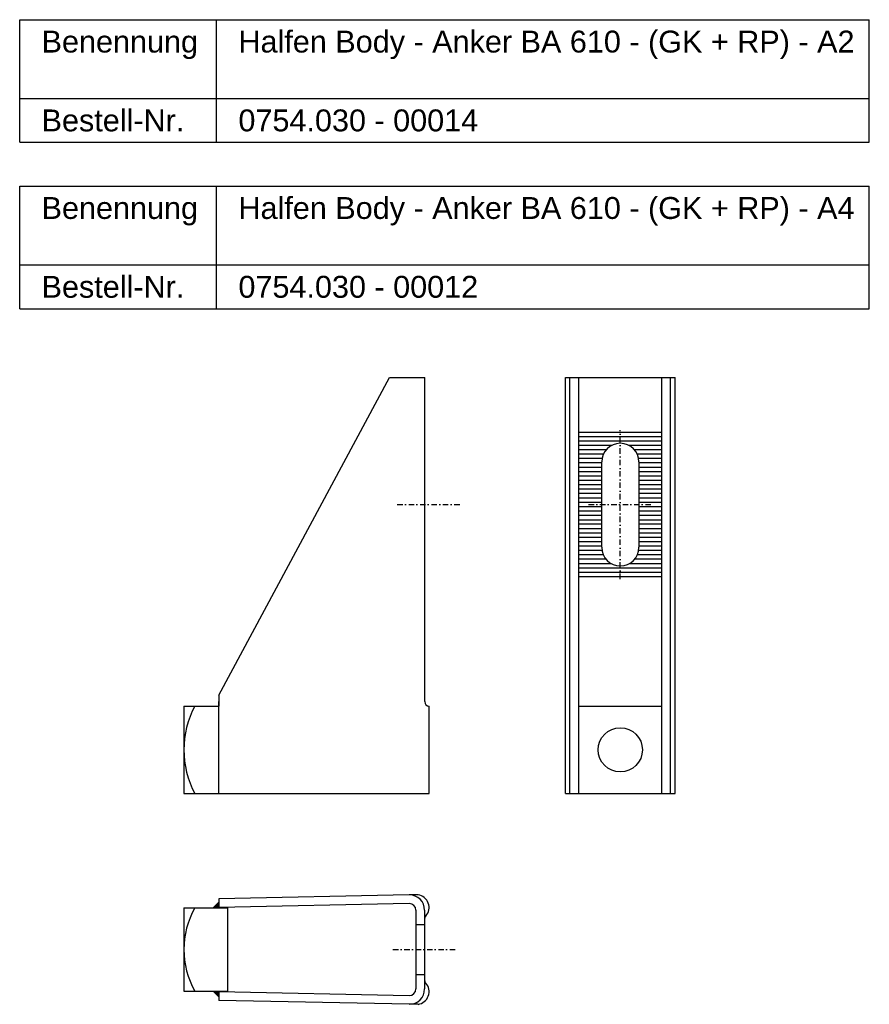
# Model space of a CAD drawing. Header units: millimetres. Extents: x -120 to 1185, y -484 to 859.
# Tile 1 of 4: x 33 to 227, y -28 to 197. Entities that reach past the tile are written whole.
import ezdxf

# ---------------------------------------------------------------- set-up
doc = ezdxf.new("R2010")
doc.units = ezdxf.units.MM
doc.header["$LTSCALE"] = 10
doc.linetypes.add('STRICHPUNKT2', pattern=[0.5, 0.25, -0.125, 0, -0.125])
doc.layers.add('HALFEN', color=2, linetype='Continuous')
doc.styles.add('ARIAL50', font='ARIAL.TTF', dxfattribs={"height": 5})

msp = doc.modelspace()

# ---------------------------------------------------------------- linework, layer by layer
at = {"layer": 'HALFEN'}
for p, q in [((32.89, 196.95), (226.94, 196.95)), ((32.89, 168.95), (32.89, 196.95)), ((77.85, 168.95), (77.85, 196.95)), ((226.94, 168.95), (226.94, 196.95)), ((32.89, 178.95), (226.94, 178.95)), ((32.89, 168.95), (226.94, 168.95)), ((32.89, 158.95), (226.94, 158.95)), ((32.89, 130.95), (32.89, 158.95)), ((77.85, 130.95), (77.85, 158.95)), ((226.94, 130.95), (226.94, 158.95)), ((32.89, 140.95), (226.94, 140.95)), ((32.89, 130.95), (226.94, 130.95)), ((78.39, 42.71), (117.39, 115.21)), ((117.39, 115.21), (125.39, 115.21)), ((125.39, 41.21), (125.39, 115.21)), ((157.57, 20.21), (157.57, 115.21)), ((157.57, 115.21), (182.57, 115.21)), ((158.57, 20.21), (158.57, 115.21)), ((160.57, 20.21), (160.57, 115.21)), ((179.57, 20.21), (179.57, 115.21)), ((181.57, 20.21), (181.57, 115.21)), ((182.57, 20.21), (182.57, 115.21)), ((179.57, 102.71), (160.57, 102.71)), ((179.57, 101.71), (160.57, 101.71)), ((179.57, 100.71), (160.57, 100.71)), ((168.07, 99.71), (160.57, 99.71)), ((179.57, 99.71), (172.07, 99.71)), ((166.83, 98.71), (160.57, 98.71)), ((166.19, 97.71), (160.57, 97.71)), ((165.88, 96.71), (160.57, 96.71)), ((179.57, 98.71), (173.31, 98.71)), ((179.57, 97.71), (173.94, 97.71)), ((179.57, 96.71), (174.25, 96.71)), ((165.82, 95.71), (160.57, 95.71)), ((165.82, 94.71), (160.57, 94.71)), ((165.82, 76.46), (165.82, 95.96)), ((174.32, 95.96), (174.32, 76.46)), ((179.57, 95.71), (174.32, 95.71)), ((179.57, 94.71), (174.32, 94.71)), ((165.82, 93.71), (160.57, 93.71)), ((165.82, 92.71), (160.57, 92.71)), ((179.57, 93.71), (174.32, 93.71)), ((179.57, 92.71), (174.32, 92.71)), ((165.82, 91.71), (160.57, 91.71)), ((165.82, 90.71), (160.57, 90.71)), ((179.57, 91.71), (174.32, 91.71)), ((179.57, 90.71), (174.32, 90.71)), ((165.82, 89.71), (160.57, 89.71)), ((165.82, 88.71), (160.57, 88.71)), ((165.82, 87.71), (160.57, 87.71)), ((179.57, 89.71), (174.32, 89.71)), ((179.57, 88.71), (174.32, 88.71)), ((179.57, 87.71), (174.32, 87.71)), ((165.82, 86.71), (160.57, 86.71)), ((165.82, 85.71), (160.57, 85.71)), ((179.57, 86.71), (174.32, 86.71)), ((179.57, 85.71), (174.32, 85.71)), ((165.82, 84.71), (160.57, 84.71)), ((165.82, 83.71), (160.57, 83.71)), ((179.57, 84.71), (174.32, 84.71)), ((179.57, 83.71), (174.32, 83.71)), ((160.57, 82.71), (165.82, 82.71)), ((165.82, 81.71), (160.57, 81.71)), ((174.32, 82.71), (179.57, 82.71)), ((179.57, 81.71), (174.32, 81.71)), ((165.82, 80.71), (160.57, 80.71)), ((165.82, 79.71), (160.57, 79.71)), ((165.82, 78.71), (160.57, 78.71)), ((179.57, 80.71), (174.32, 80.71)), ((179.57, 79.71), (174.32, 79.71)), ((179.57, 78.71), (174.32, 78.71)), ((165.82, 77.71), (160.57, 77.71)), ((165.82, 76.71), (160.57, 76.71)), ((179.57, 77.71), (174.32, 77.71)), ((179.57, 76.71), (174.32, 76.71)), ((165.88, 75.71), (160.57, 75.71)), ((166.19, 74.71), (160.57, 74.71)), ((179.57, 74.71), (173.94, 74.71)), ((179.57, 75.71), (174.25, 75.71)), ((166.83, 73.71), (160.57, 73.71)), ((168.07, 72.71), (160.57, 72.71)), ((179.57, 72.71), (172.07, 72.71)), ((179.57, 73.71), (173.31, 73.71)), ((179.57, 71.71), (160.57, 71.71)), ((179.57, 70.71), (160.57, 70.71)), ((179.57, 69.71), (160.57, 69.71)), ((78.39, 42.71), (78.39, 40.21)), ((78.39, 20.21), (78.39, 41.21)), ((70.39, 40.21), (70.39, 20.21)), ((70.39, 40.21), (78.39, 40.21)), ((126.39, 20.21), (126.39, 40.21)), ((126.39, 40.21), (126.39, 40.21)), ((160.57, 40.21), (179.57, 40.21)), ((70.39, 20.21), (126.39, 20.21)), ((157.57, 20.21), (182.57, 20.21)), ((121.88, -2.91), (78.39, -3.81)), ((78.39, -3.81), (78.39, -5.81)), ((123.88, -2.91), (121.88, -2.91)), ((70.39, -5.91), (70.39, -24.91)), ((70.39, -5.91), (80.39, -5.91)), ((121.88, -4.91), (78.39, -5.81)), ((80.39, -5.91), (80.39, -24.91)), ((123.38, -6.41), (123.38, -24.41)), ((125.38, -6.41), (125.38, -24.41)), ((70.39, -24.91), (80.39, -24.91)), ((78.39, -25.01), (121.88, -25.91)), ((78.39, -25.01), (78.39, -27.01)), ((121.88, -27.91), (78.39, -27.01)), ((123.88, -27.91), (121.88, -27.91))]:
    msp.add_line(p, q, dxfattribs=at)
at = {"layer": 'HALFEN', "color": 1, "linetype": 'STRICHPUNKT2', "ltscale": 0.5}
for p, q in [((170.07, 69.21), (170.07, 103.21)), ((119.14, 86.21), (133.64, 86.21)), ((162.82, 86.21), (177.32, 86.21)), ((118.13, -15.41), (132.63, -15.41))]:
    msp.add_line(p, q, dxfattribs=at)
at = {"layer": 'HALFEN', "ltscale": 0.4}
for p, q in [((123.38, -9.71), (125.38, -9.71)), ((123.38, -21.11), (125.38, -21.11))]:
    msp.add_line(p, q, dxfattribs=at)
at = {"layer": 'HALFEN'}
msp.add_circle((170.07, 30.21), 5.05, dxfattribs=at)
for centre, radius, start, end in [((170.07, 95.96), 4.25, 0, 180), ((170.07, 76.46), 4.25, 180, 0), ((126.39, 41.21), 1, 180, 270), ((91.64, 30.21), 21.25, 151.9275, 208.0725), ((121.88, -6.41), 3.5, 0, 90), ((123.47, -5.8), 2.92, 317.9554, 81.9497), ((89.69, -15.41), 19.3, 150.5129, 209.4871), ((121.88, -6.41), 1.5, 0, 90), ((121.88, -6.41), 1.5, 360, 90), ((126.38, -8.43), 1, 137.9554, 180), ((126.38, -22.4), 1, 180, 222.0446), ((121.88, -24.41), 1.5, 270, 0), ((121.88, -24.41), 3.5, 270, 0), ((123.47, -25.03), 2.92, 278.0503, 42.0446)]:
    msp.add_arc(centre, radius, start, end, dxfattribs=at)
for points in [[(78.39, -5.91), (78.39, -4.41), (76.89, -5.91)], [(78.39, -24.91), (78.39, -26.41), (76.89, -24.91)]]:
    msp.add_solid(points, dxfattribs=at)

# ---------------------------------------------------------------- texts
at = {"layer": 'HALFEN', "style": 'ARIAL50'}
for s, p in [('Benennung', (37.89, 189.45)), ('Halfen Body - Anker BA 610 - (GK + RP) - A2', (82.85, 189.45)), ('Bestell-Nr.', (37.89, 171.45)), ('0754.030 - 00014', (82.85, 171.45)), ('Benennung', (37.89, 151.45)), ('Halfen Body - Anker BA 610 - (GK + RP) - A4', (82.85, 151.45)), ('Bestell-Nr.', (37.89, 133.45)), ('0754.030 - 00012', (82.85, 133.45))]:
    msp.add_text(s, height=5, dxfattribs=at).set_placement(p)

doc.saveas('drawing.dxf')
